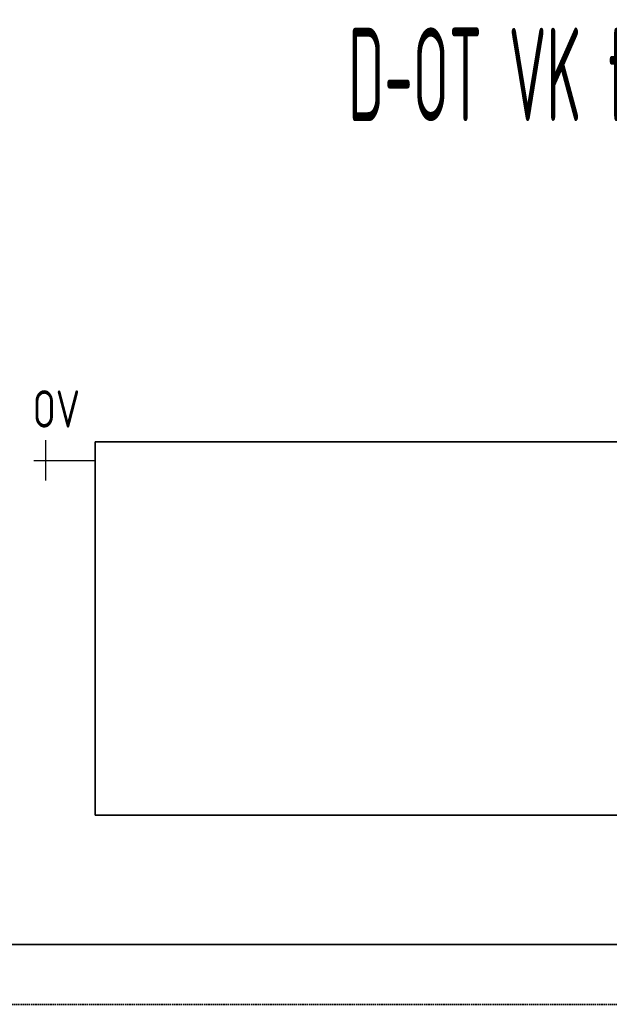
# Model space of a CAD drawing. Header units: millimetres. Extents: x 17747 to 112039, y -74980 to 446921.
# Tile 57 of 256: x 39357 to 40146, y -71859 to -70541. Entities that reach past the tile are written whole.
import ezdxf
from ezdxf.enums import TextEntityAlignment as Align

# ---------------------------------------------------------------- set-up
doc = ezdxf.new("R2010")
doc.units = ezdxf.units.MM
doc.linetypes.add('VERDECKT', pattern=[9.525, 6.35, -3.175])
for name, color, linetype, lineweight in [('JS_VYT_POPIS - OBECNĚ', 7, 'Continuous', 5), ('UT_SCHÉMA_POPIS', 7, 'VERDECKT', 5), ('UT_SCHÉMA_PŘÍVOD', 10, 'Continuous', 35), ('UT_SCHÉMA_SYMBOLY', 7, 'Continuous', 25), ('UT_SCHÉMA_ZPÁTEČKA', 172, 'VERDECKT', 35), ('UT_ZAŘÍZENÍ - OT', 3, 'Continuous', 35)]:
    doc.layers.add(name, color=color, linetype=linetype, lineweight=lineweight)
doc.styles.add('ISO 2.5', font='isocp.shx', dxfattribs={"width": 0.8, "height": 2.5})
doc.styles.add('VZT_POPIS', font='isocp.shx', dxfattribs={"width": 0.6, "height": 125})

msp = doc.modelspace()

# ---------------------------------------------------------------- linework, layer by layer
at = {"layer": 'UT_SCHÉMA_PŘÍVOD'}
msp.add_line((38957.9, -71779.3), (45782.9, -71779.3), dxfattribs=at)
at = {"layer": 'UT_SCHÉMA_SYMBOLY'}
for p, q in [((39392, -71158.1), (39392, -71104.1)), ((39376, -71131.1), (39457.9, -71131.1))]:
    msp.add_line(p, q, dxfattribs=at)
at = {"layer": 'UT_SCHÉMA_ZPÁTEČKA', "ltscale": 0.3}
msp.add_line((38877.9, -71859.3), (46332.9, -71859.3), dxfattribs=at)
at = {"layer": 'UT_ZAŘÍZENÍ - OT', "linetype": 'Continuous'}
for p, q in [((41257.9, -71106.1), (39457.9, -71106.1)), ((39457.9, -71106.1), (39457.9, -71606.1)), ((39457.9, -71606.1), (41257.9, -71606.1))]:
    msp.add_line(p, q, dxfattribs=at)

# ---------------------------------------------------------------- texts
at = {"layer": 'JS_VYT_POPIS - OBECNĚ', "style": 'VZT_POPIS', "width": 0.5}
msp.add_text('D-OT VK typ 20 - 1800*500 mm', height=125, dxfattribs=at).set_placement((40357.9, -70614.5), align=Align.MIDDLE_CENTER)
at = {"layer": 'UT_SCHÉMA_POPIS', "style": 'ISO 2.5', "width": 0.8}
msp.add_text('OV', height=50, dxfattribs=at).set_placement((39374.5, -71062.3), align=Align.MIDDLE_LEFT)

doc.saveas('drawing.dxf')
